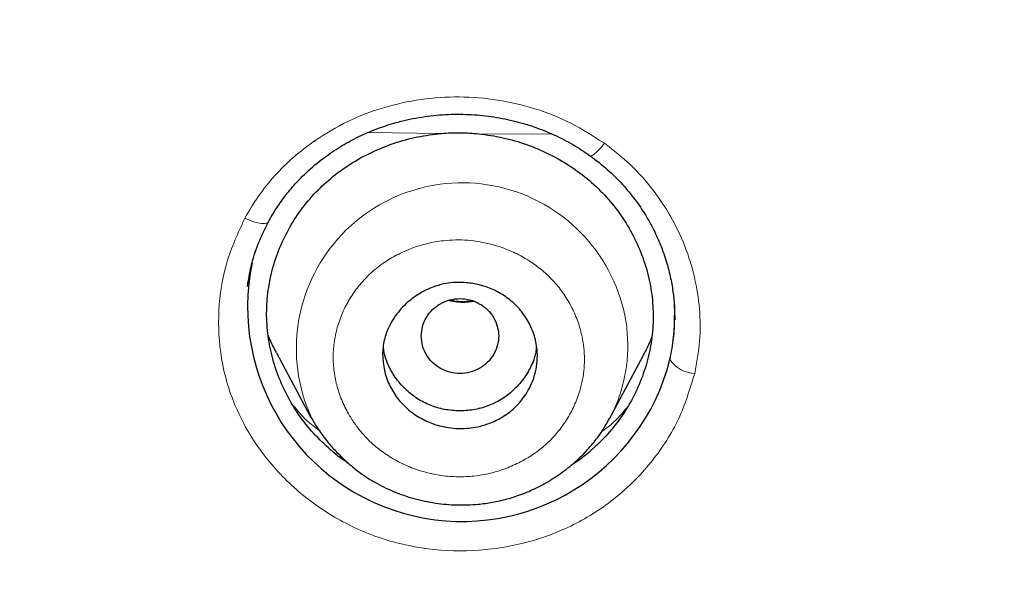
# Model space of a CAD drawing. Header units: millimetres. Extents: x 8 to 830, y 12 to 2106.
# Tile 168 of 256: x 450.26 to 461.71, y 1770.59 to 1777.25. Entities that reach past the tile are written whole.
import ezdxf

# ---------------------------------------------------------------- set-up
doc = ezdxf.new("R2010")
doc.units = ezdxf.units.MM

msp = doc.modelspace()

# ---------------------------------------------------------------- linework, layer by layer
at = {"color": 8, "linetype": 'Continuous', "lineweight": 0}
for p, q in [((453.69, 1775.844), (453.696, 1775.837)), ((453.69, 1775.844), (453.696, 1775.837)), ((455.167, 1775.929), (454.309, 1775.938)), ((455.167, 1775.929), (454.309, 1775.938)), ((456.459, 1775.919), (455.599, 1775.925)), ((456.459, 1775.919), (455.599, 1775.925)), ((453.862, 1775.695), (453.866, 1775.699)), ((453.864, 1775.697), (453.866, 1775.699)), ((453.671, 1772.589), (453.648, 1772.634)), ((457.106, 1772.594), (457.084, 1772.552))]:
    msp.add_line(p, q, dxfattribs=at)
at = {"color": 7, "linetype": 'Continuous', "lineweight": 30}
for p, q in [((453.246, 1773.376), (453.644, 1772.631)), ((457.122, 1772.615), (457.513, 1773.349)), ((453.648, 1772.634), (453.644, 1772.64)), ((453.562, 1772.581), (453.563, 1772.581)), ((453.562, 1772.581), (453.563, 1772.581)), ((457.118, 1772.617), (457.106, 1772.594)), ((457.108, 1772.592), (457.121, 1772.613)), ((457.203, 1772.56), (457.203, 1772.561)), ((457.203, 1772.56), (457.203, 1772.561))]:
    msp.add_line(p, q, dxfattribs=at)
at = {"color": 8, "linetype": 'Continuous', "lineweight": 0, "flags": 128}
msp.add_lwpolyline([(452.88, 1774.944), (452.932, 1774.921), (452.983, 1774.902), (453.03, 1774.888), (453.072, 1774.881), (453.107, 1774.88), (453.134, 1774.885), (453.152, 1774.896), (453.155, 1774.901)], dxfattribs=at)
msp.add_lwpolyline([(452.88, 1774.944), (452.932, 1774.921), (452.983, 1774.902), (453.03, 1774.888), (453.072, 1774.881), (453.107, 1774.88), (453.134, 1774.885), (453.152, 1774.896), (453.155, 1774.901)], dxfattribs=at)
at = {"color": 8, "linetype": 'Continuous', "lineweight": 0}
for centre, radius, start, end in [((455.407, 1773.426), 1.929, 7.4915, 204.0174), ((458.12, 1773.491), 0.353, 212.5426, 268.4997)]:
    msp.add_arc(centre, radius, start, end, dxfattribs=at)
at = {"color": 7, "linetype": 'Continuous', "lineweight": 30}
msp.add_arc((455.405, 1773.909), 2.493, 168.0814, 345.8749, dxfattribs=at)
at = {"color": 8, "linetype": 'Continuous', "lineweight": 0}
for points, knots in [([(461.71, 1758.564), (462.961, 1758.568), (465.459, 1758.575), (469.201, 1758.667), (472.931, 1758.867), (476.381, 1759.196), (479.551, 1759.628), (482.448, 1760.129), (485.33, 1760.741), (487.852, 1761.396), (490.013, 1762.057), (491.822, 1762.685), (493.606, 1763.391), (495.358, 1764.181), (497.067, 1765.059), (498.717, 1766.033), (500.23, 1767.065), (501.607, 1768.149), (502.845, 1769.272), (503.987, 1770.48), (505.03, 1771.758), (505.979, 1773.098), (506.84, 1774.496), (507.625, 1775.942), (508.086, 1776.936), (508.317, 1777.435)], [0, 0, 0, 0, 0.069981, 0.139818, 0.209532, 0.279199, 0.333989, 0.388906, 0.44405, 0.499219, 0.534971, 0.570693, 0.606449, 0.642321, 0.678215, 0.713901, 0.749513, 0.780823, 0.812284, 0.843616, 0.874752, 0.905883, 0.937117, 0.968489, 1, 1, 1, 1]), ([(461.71, 1758.19), (460.869, 1758.192), (459.187, 1758.194), (456.666, 1758.229), (454.148, 1758.301), (451.634, 1758.423), (449.124, 1758.607), (446.8, 1758.846), (444.661, 1759.121), (442.707, 1759.42), (440.764, 1759.769), (438.834, 1760.17), (436.918, 1760.626), (435.169, 1761.098), (433.584, 1761.577), (432.158, 1762.053), (430.744, 1762.575), (429.345, 1763.148), (428.062, 1763.729), (426.897, 1764.309), (425.848, 1764.877), (424.823, 1765.481), (423.825, 1766.123), (422.874, 1766.793), (421.97, 1767.494), (421.115, 1768.223), (420.294, 1768.991), (419.512, 1769.796), (418.773, 1770.633), (418.034, 1771.559), (417.306, 1772.579), (416.591, 1773.692), (415.93, 1774.839), (415.316, 1776.015), (414.947, 1776.818), (414.761, 1777.221)], [0, 0, 0, 0, 0.046708, 0.093374, 0.140007, 0.186622, 0.233244, 0.279904, 0.316578, 0.353239, 0.389865, 0.426442, 0.462958, 0.499408, 0.52722, 0.555054, 0.582941, 0.610923, 0.639027, 0.661116, 0.683181, 0.705208, 0.727192, 0.749135, 0.769963, 0.79089, 0.81187, 0.832859, 0.853811, 0.874684, 0.899646, 0.924611, 0.949633, 0.974753, 1, 1, 1, 1]), ([(415.824, 1777.288), (415.954, 1777.01), (416.213, 1776.454), (416.632, 1775.636), (417.072, 1774.831), (417.538, 1774.042), (418.031, 1773.269), (418.553, 1772.514), (419.082, 1771.807), (419.616, 1771.149), (420.153, 1770.538), (420.714, 1769.946), (421.297, 1769.372), (421.902, 1768.819), (422.525, 1768.288), (423.166, 1767.779), (423.849, 1767.274), (424.578, 1766.776), (425.351, 1766.283), (426.142, 1765.814), (426.948, 1765.368), (427.767, 1764.944), (428.597, 1764.543), (429.437, 1764.163), (430.356, 1763.772), (431.356, 1763.377), (432.438, 1762.983), (433.528, 1762.616), (434.626, 1762.275), (435.8, 1761.937), (437.052, 1761.606), (438.382, 1761.285), (439.72, 1760.991), (441.064, 1760.723), (442.413, 1760.48), (443.848, 1760.249), (445.367, 1760.034), (446.97, 1759.839), (448.575, 1759.673), (450.284, 1759.528), (452.097, 1759.41), (454.015, 1759.32), (455.935, 1759.26), (457.858, 1759.224), (459.784, 1759.207), (461.068, 1759.205), (461.71, 1759.204)], [0, 0, 0, 0, 0.017984, 0.035904, 0.05377, 0.071595, 0.089394, 0.10719, 0.125007, 0.140642, 0.156322, 0.172032, 0.187755, 0.203473, 0.219168, 0.234822, 0.250415, 0.267859, 0.285342, 0.30286, 0.320406, 0.337968, 0.355534, 0.373086, 0.390606, 0.41258, 0.434517, 0.456435, 0.47835, 0.500272, 0.526339, 0.552441, 0.578573, 0.604727, 0.630896, 0.657069, 0.687909, 0.718723, 0.749491, 0.780222, 0.816803, 0.853394, 0.890005, 0.926641, 0.963306, 1, 1, 1, 1]), ([(415.824, 1777.288), (415.954, 1777.01), (416.213, 1776.454), (416.632, 1775.636), (417.072, 1774.831), (417.538, 1774.042), (418.031, 1773.269), (418.553, 1772.514), (419.082, 1771.807), (419.616, 1771.149), (420.153, 1770.538), (420.714, 1769.946), (421.297, 1769.372), (421.902, 1768.819), (422.525, 1768.288), (423.166, 1767.779), (423.849, 1767.274), (424.578, 1766.776), (425.351, 1766.283), (426.142, 1765.814), (426.948, 1765.368), (427.767, 1764.944), (428.597, 1764.543), (429.437, 1764.163), (430.356, 1763.772), (431.356, 1763.377), (432.438, 1762.983), (433.528, 1762.616), (434.626, 1762.275), (435.8, 1761.937), (437.052, 1761.606), (438.382, 1761.285), (439.72, 1760.991), (441.064, 1760.723), (442.413, 1760.48), (443.848, 1760.249), (445.367, 1760.034), (446.97, 1759.839), (448.575, 1759.673), (450.284, 1759.528), (452.097, 1759.41), (454.015, 1759.32), (455.935, 1759.26), (457.858, 1759.224), (459.784, 1759.207), (461.068, 1759.205), (461.71, 1759.204)], [0, 0, 0, 0, 0.017984, 0.035904, 0.05377, 0.071595, 0.089394, 0.10719, 0.125007, 0.140642, 0.156322, 0.172032, 0.187755, 0.203473, 0.219168, 0.234822, 0.250415, 0.267859, 0.285342, 0.30286, 0.320406, 0.337968, 0.355534, 0.373086, 0.390606, 0.41258, 0.434517, 0.456435, 0.47835, 0.500272, 0.526339, 0.552441, 0.578573, 0.604727, 0.630896, 0.657069, 0.687909, 0.718723, 0.749491, 0.780222, 0.816803, 0.853394, 0.890005, 0.926641, 0.963306, 1, 1, 1, 1]), ([(508.659, 1777.221), (508.473, 1776.818), (508.103, 1776.015), (507.489, 1774.839), (506.829, 1773.692), (506.114, 1772.578), (505.342, 1771.499), (504.504, 1770.46), (503.6, 1769.466), (502.639, 1768.522), (501.625, 1767.632), (500.522, 1766.769), (499.327, 1765.939), (498.042, 1765.141), (496.716, 1764.405), (495.358, 1763.727), (493.833, 1763.042), (492.14, 1762.365), (490.28, 1761.714), (488.342, 1761.121), (486.327, 1760.58), (484.235, 1760.091), (482.126, 1759.667), (480.002, 1759.305), (477.867, 1759), (475.725, 1758.749), (473.309, 1758.525), (470.619, 1758.355), (467.653, 1758.247), (464.683, 1758.196), (462.701, 1758.192), (461.71, 1758.19)], [0, 0, 0, 0, 0.025248, 0.050371, 0.075397, 0.100368, 0.125337, 0.150402, 0.175567, 0.200756, 0.22589, 0.250892, 0.278821, 0.306819, 0.334884, 0.362996, 0.391094, 0.427706, 0.464184, 0.500608, 0.540376, 0.580223, 0.62014, 0.660111, 0.700114, 0.74012, 0.780099, 0.835033, 0.889977, 0.94496, 1, 1, 1, 1]), ([(453.69, 1775.844), (453.817, 1775.923), (454.068, 1776.081), (454.489, 1776.238), (454.926, 1776.334), (455.372, 1776.364), (455.82, 1776.328), (456.257, 1776.225), (456.68, 1776.059), (456.933, 1775.896), (457.06, 1775.814)], [0, 0, 0, 0, 0.126898, 0.25191, 0.375891, 0.499431, 0.623, 0.747104, 0.872433, 1, 1, 1, 1]), ([(453.69, 1775.844), (453.817, 1775.923), (454.068, 1776.081), (454.489, 1776.238), (454.926, 1776.334), (455.372, 1776.364), (455.82, 1776.328), (456.257, 1776.225), (456.68, 1776.059), (456.933, 1775.896), (457.06, 1775.814)], [0, 0, 0, 0, 0.126898, 0.25191, 0.375891, 0.499431, 0.623, 0.747104, 0.872433, 1, 1, 1, 1]), ([(452.88, 1774.944), (452.93, 1775.031), (453.032, 1775.205), (453.224, 1775.442), (453.442, 1775.659), (453.607, 1775.782), (453.69, 1775.844)], [0, 0, 0, 0, 0.249631, 0.499286, 0.749827, 1, 1, 1, 1]), ([(452.88, 1774.944), (452.93, 1775.031), (453.032, 1775.205), (453.224, 1775.442), (453.442, 1775.659), (453.607, 1775.782), (453.69, 1775.844)], [0, 0, 0, 0, 0.249631, 0.499286, 0.749827, 1, 1, 1, 1]), ([(456.897, 1775.672), (456.898, 1775.67), (456.901, 1775.666), (456.917, 1775.673), (456.939, 1775.686), (456.966, 1775.71), (457.006, 1775.749), (457.039, 1775.788), (457.06, 1775.814)], [0, 0, 0, 0, 0.071751, 0.228842, 0.388923, 0.549004, 0.706095, 1, 1, 1, 1]), ([(456.897, 1775.672), (456.898, 1775.67), (456.901, 1775.666), (456.917, 1775.673), (456.939, 1775.686), (456.966, 1775.71), (457.006, 1775.749), (457.039, 1775.788), (457.06, 1775.814)], [0, 0, 0, 0, 0.071751, 0.228842, 0.388923, 0.549004, 0.706095, 1, 1, 1, 1]), ([(457.06, 1775.814), (457.164, 1775.733), (457.371, 1775.572), (457.628, 1775.28), (457.841, 1774.962), (458.004, 1774.619), (458.116, 1774.259), (458.173, 1773.887), (458.179, 1773.51), (458.133, 1773.263), (458.11, 1773.138)], [0, 0, 0, 0, 0.1261889, 0.2512736, 0.3758267, 0.5001783, 0.6245275, 0.7490572, 0.8740498, 1, 1, 1, 1]), ([(457.06, 1775.814), (457.164, 1775.733), (457.371, 1775.572), (457.628, 1775.28), (457.841, 1774.962), (458.004, 1774.619), (458.116, 1774.259), (458.173, 1773.887), (458.179, 1773.51), (458.133, 1773.263), (458.11, 1773.138)], [0, 0, 0, 0, 0.1261889, 0.2512736, 0.3758267, 0.5001783, 0.6245275, 0.7490572, 0.8740498, 1, 1, 1, 1]), ([(458.11, 1773.138), (458.055, 1772.958), (457.946, 1772.597), (457.633, 1772.115), (457.232, 1771.7), (456.744, 1771.377), (456.193, 1771.163), (455.606, 1771.062), (455.006, 1771.078), (454.42, 1771.213), (453.879, 1771.469), (453.408, 1771.824), (453.024, 1772.261), (452.744, 1772.762), (452.588, 1773.308), (452.559, 1773.87), (452.643, 1774.43), (452.801, 1774.773), (452.88, 1774.944)], [0, 0, 0, 0, 0.062686, 0.125247, 0.187679, 0.249999, 0.312333, 0.374752, 0.4373, 0.500104, 0.562918, 0.625473, 0.687867, 0.750134, 0.812393, 0.874803, 0.937357, 1, 1, 1, 1]), ([(458.11, 1773.138), (458.055, 1772.958), (457.946, 1772.597), (457.633, 1772.115), (457.232, 1771.7), (456.744, 1771.377), (456.193, 1771.163), (455.606, 1771.062), (455.006, 1771.078), (454.42, 1771.213), (453.879, 1771.469), (453.408, 1771.824), (453.024, 1772.261), (452.744, 1772.762), (452.588, 1773.308), (452.559, 1773.87), (452.643, 1774.43), (452.801, 1774.773), (452.88, 1774.944)], [0, 0, 0, 0, 0.062686, 0.125247, 0.187679, 0.249999, 0.312333, 0.374752, 0.4373, 0.500104, 0.562918, 0.625473, 0.687867, 0.750134, 0.812393, 0.874803, 0.937357, 1, 1, 1, 1]), ([(456.817, 1773.47), (456.806, 1773.529), (456.786, 1773.647), (456.724, 1773.82), (456.641, 1773.984), (456.536, 1774.137), (456.411, 1774.274), (456.268, 1774.395), (456.109, 1774.497), (455.938, 1774.579), (455.771, 1774.635), (455.615, 1774.67), (455.473, 1774.688), (455.33, 1774.692), (455.172, 1774.682), (455, 1774.652), (454.819, 1774.596), (454.646, 1774.519), (454.485, 1774.422), (454.339, 1774.305), (454.213, 1774.172), (454.106, 1774.024), (454.02, 1773.864), (453.957, 1773.694), (453.917, 1773.517), (453.902, 1773.338), (453.913, 1773.158), (453.95, 1772.98), (454.01, 1772.808), (454.087, 1772.657), (454.172, 1772.528), (454.26, 1772.42), (454.358, 1772.321), (454.479, 1772.223), (454.624, 1772.129), (454.795, 1772.046), (454.977, 1771.985), (455.164, 1771.946), (455.355, 1771.931), (455.546, 1771.94), (455.734, 1771.973), (455.915, 1772.029), (456.088, 1772.106), (456.249, 1772.203), (456.394, 1772.319), (456.52, 1772.453), (456.627, 1772.601), (456.713, 1772.762), (456.771, 1772.918), (456.808, 1773.065), (456.826, 1773.2), (456.831, 1773.335), (456.821, 1773.425), (456.817, 1773.47)], [0, 0, 0, 0, 0.020825, 0.041598, 0.062678, 0.0836, 0.10429, 0.125126, 0.145821, 0.166787, 0.187588, 0.203429, 0.219012, 0.23449, 0.250017, 0.270787, 0.291511, 0.312519, 0.333544, 0.354245, 0.374992, 0.395817, 0.416531, 0.437482, 0.45845, 0.479148, 0.499944, 0.520745, 0.54172, 0.562569, 0.578393, 0.593977, 0.609479, 0.625054, 0.645838, 0.666548, 0.687539, 0.708453, 0.729127, 0.749953, 0.770632, 0.791603, 0.81239, 0.83346, 0.854134, 0.874794, 0.895573, 0.916291, 0.937289, 0.953159, 0.968795, 0.984355, 1, 1, 1, 1]), ([(455.54, 1773.975), (455.52, 1773.972), (455.442, 1773.959), (455.342, 1773.963), (455.266, 1773.981), (455.248, 1773.986)], [0, 0, 0, 0, 0.1996131, 0.8153299, 1, 1, 1, 1]), ([(457.822, 1773.301), (457.837, 1773.374), (457.865, 1773.52), (457.881, 1773.74), (457.874, 1773.885), (457.87, 1773.957)], [0, 0, 0, 0, 0.337369, 0.6757389, 1, 1, 1, 1]), ([(457.822, 1773.301), (457.837, 1773.374), (457.865, 1773.52), (457.881, 1773.74), (457.874, 1773.885), (457.87, 1773.957)], [0, 0, 0, 0, 0.337369, 0.6757389, 1, 1, 1, 1]), ([(457.319, 1773.677), (457.326, 1773.596), (457.339, 1773.435), (457.317, 1773.192), (457.264, 1772.955), (457.198, 1772.761), (457.138, 1772.654), (457.118, 1772.617)], [0, 0, 0, 0, 0.222068, 0.443938, 0.665273, 0.885671, 1, 1, 1, 1]), ([(453.743, 1772.475), (453.694, 1772.512), (453.58, 1772.597), (453.491, 1772.705), (453.44, 1772.766)], [0, 0, 0, 0, 0.434054, 1, 1, 1, 1]), ([(453.743, 1772.475), (453.694, 1772.512), (453.58, 1772.597), (453.491, 1772.705), (453.44, 1772.766)], [0, 0, 0, 0, 0.434054, 1, 1, 1, 1]), ([(457.319, 1772.736), (457.265, 1772.672), (457.178, 1772.568), (457.068, 1772.487), (457.026, 1772.457)], [0, 0, 0, 0, 0.621255, 1, 1, 1, 1]), ([(457.319, 1772.736), (457.265, 1772.672), (457.178, 1772.568), (457.068, 1772.487), (457.026, 1772.457)], [0, 0, 0, 0, 0.621255, 1, 1, 1, 1])]:
    msp.add_open_spline(points, degree=3, knots=knots, dxfattribs=at)
at = {"color": 7, "linetype": 'Continuous', "lineweight": 30}
for points, knots in [([(415.1, 1777.336), (415.33, 1776.838), (415.79, 1775.845), (416.575, 1774.402), (417.437, 1773.003), (418.39, 1771.656), (419.441, 1770.369), (420.589, 1769.158), (421.827, 1768.04), (423.198, 1766.963), (424.709, 1765.934), (426.36, 1764.96), (428.07, 1764.082), (429.822, 1763.294), (431.601, 1762.591), (433.403, 1761.966), (435.574, 1761.303), (438.125, 1760.641), (441.058, 1760.02), (444.011, 1759.513), (446.977, 1759.12), (449.934, 1758.833), (452.882, 1758.647), (455.82, 1758.54), (458.763, 1758.489), (460.727, 1758.485), (461.71, 1758.483)], [0, 0, 0, 0, 0.0314739, 0.0627901, 0.0940266, 0.1252933, 0.1567907, 0.1883276, 0.2195935, 0.2506958, 0.2862496, 0.3219956, 0.3579592, 0.3937733, 0.4294226, 0.4650147, 0.5006142, 0.556583, 0.6126897, 0.6687271, 0.7246136, 0.7804252, 0.8352335, 0.8900842, 0.945003, 1, 1, 1, 1]), ([(415.209, 1777.329), (415.44, 1776.833), (415.9, 1775.844), (416.683, 1774.406), (417.545, 1773.013), (418.497, 1771.672), (419.548, 1770.391), (420.695, 1769.186), (421.932, 1768.074), (423.302, 1767.003), (424.81, 1765.98), (426.459, 1765.012), (428.165, 1764.139), (429.912, 1763.356), (431.687, 1762.658), (433.485, 1762.037), (435.65, 1761.379), (438.193, 1760.722), (441.118, 1760.105), (444.063, 1759.601), (447.021, 1759.211), (449.969, 1758.926), (452.909, 1758.742), (455.837, 1758.635), (458.772, 1758.584), (460.73, 1758.581), (461.71, 1758.579)], [0, 0, 0, 0, 0.0314678, 0.062776, 0.0940029, 0.1252589, 0.1567472, 0.1882845, 0.2195581, 0.2506676, 0.2862288, 0.3219805, 0.3579446, 0.3937575, 0.4294066, 0.4649989, 0.5005985, 0.5565657, 0.6126713, 0.6687113, 0.7246011, 0.7804163, 0.8352281, 0.8900815, 0.9450022, 1, 1, 1, 1]), ([(461.71, 1758.483), (462.961, 1758.486), (465.459, 1758.492), (469.201, 1758.583), (472.931, 1758.781), (476.381, 1759.109), (479.551, 1759.54), (482.448, 1760.039), (485.33, 1760.651), (487.853, 1761.305), (490.014, 1761.965), (491.823, 1762.593), (493.607, 1763.298), (495.36, 1764.087), (497.068, 1764.965), (498.719, 1765.938), (500.232, 1766.97), (501.609, 1768.053), (502.847, 1769.176), (503.989, 1770.383), (505.033, 1771.661), (505.982, 1773.001), (506.842, 1774.398), (507.628, 1775.843), (508.089, 1776.838), (508.32, 1777.336)], [0, 0, 0, 0, 0.069983, 0.139819, 0.209532, 0.279196, 0.333982, 0.388895, 0.444034, 0.499198, 0.534947, 0.570667, 0.606421, 0.642292, 0.678185, 0.713872, 0.749485, 0.780797, 0.812262, 0.843597, 0.874737, 0.905872, 0.93711, 0.968486, 1, 1, 1, 1]), ([(461.71, 1758.579), (462.957, 1758.582), (465.448, 1758.588), (469.179, 1758.678), (472.898, 1758.874), (476.338, 1759.199), (479.499, 1759.627), (482.387, 1760.124), (485.261, 1760.731), (487.777, 1761.381), (489.933, 1762.036), (491.737, 1762.66), (493.516, 1763.361), (495.265, 1764.144), (496.97, 1765.017), (498.617, 1765.984), (500.128, 1767.009), (501.504, 1768.086), (502.741, 1769.203), (503.882, 1770.404), (504.925, 1771.676), (505.873, 1773.01), (506.733, 1774.402), (507.519, 1775.841), (507.98, 1776.832), (508.211, 1777.329)], [0, 0, 0, 0, 0.069984, 0.139823, 0.209539, 0.279207, 0.333996, 0.38891, 0.444049, 0.499214, 0.534963, 0.570684, 0.606438, 0.642308, 0.678202, 0.71389, 0.749503, 0.780813, 0.812277, 0.843614, 0.874752, 0.905882, 0.937115, 0.968487, 1, 1, 1, 1]), ([(453.869, 1775.696), (453.931, 1775.737), (454.055, 1775.818), (454.253, 1775.918), (454.455, 1776), (454.682, 1776.071), (454.933, 1776.124), (455.208, 1776.153), (455.478, 1776.154), (455.742, 1776.13), (455.997, 1776.081), (456.242, 1776.01), (456.474, 1775.916), (456.694, 1775.804), (456.828, 1775.714), (456.895, 1775.669)], [0, 0, 0, 0, 0.0712748, 0.1408058, 0.208808, 0.2754461, 0.3623684, 0.4473099, 0.5304399, 0.6119041, 0.6918477, 0.7704309, 0.8478382, 0.9242819, 1, 1, 1, 1]), ([(453.869, 1775.696), (453.931, 1775.737), (454.055, 1775.818), (454.253, 1775.918), (454.455, 1776), (454.682, 1776.071), (454.933, 1776.124), (455.208, 1776.153), (455.478, 1776.154), (455.742, 1776.13), (455.997, 1776.081), (456.242, 1776.01), (456.474, 1775.916), (456.694, 1775.804), (456.828, 1775.714), (456.895, 1775.669)], [0, 0, 0, 0, 0.0712748, 0.1408058, 0.208808, 0.2754461, 0.3623684, 0.4473099, 0.5304399, 0.6119041, 0.6918477, 0.7704309, 0.8478382, 0.9242819, 1, 1, 1, 1]), ([(454.083, 1772.094), (454.069, 1772.102), (453.975, 1772.159), (453.822, 1772.292), (453.628, 1772.489), (453.463, 1772.712), (453.33, 1772.953), (453.228, 1773.207), (453.16, 1773.47), (453.129, 1773.737), (453.134, 1774.006), (453.176, 1774.272), (453.253, 1774.531), (453.364, 1774.78), (453.506, 1775.012), (453.678, 1775.224), (453.877, 1775.413), (454.102, 1775.577), (454.349, 1775.713), (454.612, 1775.819), (454.886, 1775.895), (455.073, 1775.918), (455.167, 1775.929)], [0, 0, 0, 0, 0.008993, 0.060833, 0.11283, 0.164734, 0.217372, 0.269747, 0.321664, 0.373942, 0.425796, 0.477696, 0.530494, 0.582937, 0.634851, 0.687063, 0.738915, 0.790798, 0.843556, 0.89618, 0.948069, 1, 1, 1, 1]), ([(454.083, 1772.094), (454.069, 1772.102), (453.975, 1772.159), (453.822, 1772.292), (453.628, 1772.489), (453.463, 1772.712), (453.33, 1772.953), (453.228, 1773.207), (453.16, 1773.47), (453.129, 1773.737), (453.134, 1774.006), (453.176, 1774.272), (453.253, 1774.531), (453.364, 1774.78), (453.506, 1775.012), (453.678, 1775.224), (453.877, 1775.413), (454.102, 1775.577), (454.349, 1775.713), (454.612, 1775.819), (454.886, 1775.895), (455.073, 1775.918), (455.167, 1775.929)], [0, 0, 0, 0, 0.008993, 0.060833, 0.11283, 0.164734, 0.217372, 0.269747, 0.321664, 0.373942, 0.425796, 0.477696, 0.530494, 0.582937, 0.634851, 0.687063, 0.738915, 0.790798, 0.843556, 0.89618, 0.948069, 1, 1, 1, 1]), ([(455.167, 1775.929), (455.239, 1775.934), (455.383, 1775.943), (455.527, 1775.931), (455.599, 1775.925)], [0, 0, 0, 0, 0.500137, 1, 1, 1, 1]), ([(455.167, 1775.929), (455.239, 1775.934), (455.383, 1775.943), (455.527, 1775.931), (455.599, 1775.925)], [0, 0, 0, 0, 0.500137, 1, 1, 1, 1]), ([(455.599, 1775.925), (455.694, 1775.912), (455.882, 1775.887), (456.156, 1775.805), (456.418, 1775.694), (456.665, 1775.553), (456.89, 1775.385), (457.088, 1775.191), (457.26, 1774.974), (457.401, 1774.739), (457.511, 1774.488), (457.587, 1774.227), (457.627, 1773.959), (457.63, 1773.691), (457.598, 1773.425), (457.529, 1773.164), (457.426, 1772.912), (457.291, 1772.674), (457.126, 1772.455), (456.932, 1772.261), (456.78, 1772.133), (456.688, 1772.079), (456.676, 1772.072)], [0, 0, 0, 0, 0.052188, 0.10415, 0.156692, 0.209501, 0.261443, 0.313399, 0.365709, 0.417692, 0.470205, 0.523085, 0.575038, 0.626938, 0.6791, 0.731084, 0.783709, 0.836362, 0.888309, 0.940394, 0.992221, 1, 1, 1, 1]), ([(455.599, 1775.925), (455.694, 1775.912), (455.882, 1775.887), (456.156, 1775.805), (456.418, 1775.694), (456.665, 1775.553), (456.89, 1775.385), (457.088, 1775.191), (457.26, 1774.974), (457.401, 1774.739), (457.511, 1774.488), (457.587, 1774.227), (457.627, 1773.959), (457.63, 1773.691), (457.598, 1773.425), (457.529, 1773.164), (457.426, 1772.912), (457.291, 1772.674), (457.126, 1772.455), (456.932, 1772.261), (456.78, 1772.133), (456.688, 1772.079), (456.676, 1772.072)], [0, 0, 0, 0, 0.052188, 0.10415, 0.156692, 0.209501, 0.261443, 0.313399, 0.365709, 0.417692, 0.470205, 0.523085, 0.575038, 0.626938, 0.6791, 0.731084, 0.783709, 0.836362, 0.888309, 0.940394, 0.992221, 1, 1, 1, 1]), ([(453.149, 1774.893), (453.182, 1774.951), (453.246, 1775.063), (453.358, 1775.218), (453.496, 1775.38), (453.663, 1775.543), (453.801, 1775.646), (453.869, 1775.696)], [0, 0, 0, 0, 0.184032, 0.360806, 0.530589, 0.772578, 1, 1, 1, 1]), ([(453.149, 1774.893), (453.182, 1774.951), (453.246, 1775.063), (453.358, 1775.218), (453.496, 1775.38), (453.663, 1775.543), (453.801, 1775.646), (453.869, 1775.696)], [0, 0, 0, 0, 0.184032, 0.360806, 0.530589, 0.772578, 1, 1, 1, 1]), ([(456.895, 1775.669), (456.964, 1775.616), (457.098, 1775.514), (457.27, 1775.341), (457.416, 1775.164), (457.537, 1774.986), (457.635, 1774.808), (457.718, 1774.625), (457.784, 1774.437), (457.832, 1774.248), (457.861, 1774.072), (457.877, 1773.911), (457.877, 1773.81), (457.878, 1773.761)], [0, 0, 0, 0, 0.112208, 0.218533, 0.319387, 0.415013, 0.505542, 0.591045, 0.687056, 0.775923, 0.85768, 0.93236, 1, 1, 1, 1]), ([(456.895, 1775.669), (456.964, 1775.616), (457.098, 1775.514), (457.27, 1775.341), (457.416, 1775.164), (457.537, 1774.986), (457.635, 1774.808), (457.718, 1774.625), (457.784, 1774.437), (457.832, 1774.248), (457.861, 1774.072), (457.877, 1773.911), (457.877, 1773.81), (457.878, 1773.761)], [0, 0, 0, 0, 0.112208, 0.218533, 0.319387, 0.415013, 0.505542, 0.591045, 0.687056, 0.775923, 0.85768, 0.93236, 1, 1, 1, 1]), ([(452.91, 1774.148), (452.922, 1774.227), (452.95, 1774.395), (453.029, 1774.646), (453.109, 1774.811), (453.149, 1774.894)], [0, 0, 0, 0, 0.3039294, 0.6510448, 1, 1, 1, 1]), ([(452.91, 1774.148), (452.922, 1774.227), (452.95, 1774.395), (453.029, 1774.646), (453.109, 1774.811), (453.149, 1774.894)], [0, 0, 0, 0, 0.3039294, 0.6510448, 1, 1, 1, 1]), ([(454.48, 1773.354), (454.481, 1773.383), (454.484, 1773.441), (454.499, 1773.525), (454.537, 1773.652), (454.62, 1773.808), (454.761, 1773.964), (454.911, 1774.072), (455.055, 1774.141), (455.183, 1774.179), (455.289, 1774.194), (455.377, 1774.198), (455.455, 1774.194), (455.532, 1774.184), (455.609, 1774.168), (455.714, 1774.136), (455.841, 1774.079), (455.983, 1773.982), (456.105, 1773.855), (456.201, 1773.702), (456.265, 1773.528), (456.286, 1773.362), (456.274, 1773.217), (456.238, 1773.064), (456.158, 1772.896), (456.026, 1772.737), (455.877, 1772.626), (455.731, 1772.556), (455.568, 1772.508), (455.416, 1772.492), (455.275, 1772.501), (455.168, 1772.52), (455.043, 1772.558), (454.906, 1772.622), (454.765, 1772.722), (454.646, 1772.851), (454.555, 1773.003), (454.493, 1773.173), (454.485, 1773.293), (454.48, 1773.354)], [0, 0, 0, 0, 0.0166049, 0.0325581, 0.0480488, 0.0912115, 0.1296051, 0.1631423, 0.1917366, 0.2155829, 0.2346434, 0.2487556, 0.2621717, 0.2759899, 0.2900373, 0.3043272, 0.3339163, 0.3644654, 0.3963737, 0.4293687, 0.4635441, 0.4990008, 0.5226549, 0.545431, 0.5874556, 0.6251646, 0.6586999, 0.687783, 0.7127222, 0.7493411, 0.7683856, 0.7876497, 0.8073748, 0.8374665, 0.8684318, 0.8999823, 0.9325241, 0.965766, 1, 1, 1, 1]), ([(454.93, 1773.572), (454.934, 1773.534), (454.94, 1773.459), (454.987, 1773.353), (455.058, 1773.261), (455.153, 1773.192), (455.263, 1773.148), (455.38, 1773.132), (455.498, 1773.148), (455.608, 1773.192), (455.702, 1773.261), (455.774, 1773.353), (455.82, 1773.459), (455.836, 1773.572), (455.82, 1773.686), (455.774, 1773.792), (455.702, 1773.883), (455.608, 1773.953), (455.498, 1773.997), (455.38, 1774.012), (455.263, 1773.997), (455.153, 1773.953), (455.058, 1773.883), (454.987, 1773.792), (454.94, 1773.686), (454.934, 1773.61), (454.93, 1773.572)], [0, 0, 0, 0, 0.041659, 0.083341, 0.125, 0.166659, 0.208341, 0.25, 0.291659, 0.333341, 0.375, 0.416659, 0.458341, 0.5, 0.541659, 0.583341, 0.625, 0.666659, 0.708341, 0.75, 0.791659, 0.833341, 0.875, 0.916659, 0.958341, 1, 1, 1, 1]), ([(455.531, 1773.978), (455.498, 1773.975), (455.422, 1773.968), (455.329, 1773.974), (455.271, 1773.986), (455.256, 1773.989)], [0, 0, 0, 0, 0.360949, 0.835428, 1, 1, 1, 1]), ([(457.822, 1773.301), (457.839, 1773.386), (457.872, 1773.555), (457.875, 1773.727), (457.877, 1773.813)], [0, 0, 0, 0, 0.502497, 1, 1, 1, 1]), ([(457.822, 1773.301), (457.839, 1773.386), (457.872, 1773.555), (457.875, 1773.727), (457.877, 1773.813)], [0, 0, 0, 0, 0.502497, 1, 1, 1, 1]), ([(453.249, 1773.377), (453.223, 1773.424), (453.187, 1773.489), (453.161, 1773.558), (453.154, 1773.578)], [0, 0, 0, 0, 0.711204, 1, 1, 1, 1]), ([(457.607, 1773.552), (457.603, 1773.541), (457.578, 1773.471), (457.542, 1773.405), (457.512, 1773.349)], [0, 0, 0, 0, 0.1562205, 1, 1, 1, 1]), ([(456.268, 1773.441), (456.267, 1773.427), (456.262, 1773.357), (456.218, 1773.236), (456.136, 1773.086), (456.02, 1772.953), (455.883, 1772.842), (455.727, 1772.761), (455.558, 1772.713), (455.38, 1772.698), (455.201, 1772.713), (455.032, 1772.762), (454.877, 1772.843), (454.74, 1772.955), (454.625, 1773.087), (454.542, 1773.237), (454.497, 1773.366), (454.492, 1773.445), (454.491, 1773.467)], [0, 0, 0, 0, 0.017256, 0.08436, 0.151487, 0.221434, 0.291342, 0.358385, 0.425352, 0.495041, 0.565038, 0.632133, 0.699104, 0.768743, 0.838683, 0.905784, 0.972822, 1, 1, 1, 1]), ([(453.638, 1772.644), (453.665, 1772.598), (453.722, 1772.497), (453.82, 1772.365), (453.926, 1772.242), (454.036, 1772.131), (454.184, 1772.004), (454.373, 1771.875), (454.604, 1771.76), (454.846, 1771.677), (455.094, 1771.625), (455.343, 1771.603), (455.565, 1771.61), (455.761, 1771.637), (455.935, 1771.676), (456.115, 1771.735), (456.298, 1771.817), (456.482, 1771.923), (456.647, 1772.042), (456.791, 1772.171), (456.913, 1772.303), (457.022, 1772.443), (457.081, 1772.544), (457.108, 1772.592)], [0, 0, 0, 0, 0.037282, 0.081954, 0.115981, 0.153474, 0.194197, 0.255728, 0.316638, 0.376916, 0.436551, 0.495479, 0.553617, 0.593209, 0.635241, 0.679884, 0.727368, 0.777711, 0.830855, 0.872489, 0.915558, 0.959989, 1, 1, 1, 1])]:
    msp.add_open_spline(points, degree=3, knots=knots, dxfattribs=at)

doc.saveas('drawing.dxf')
